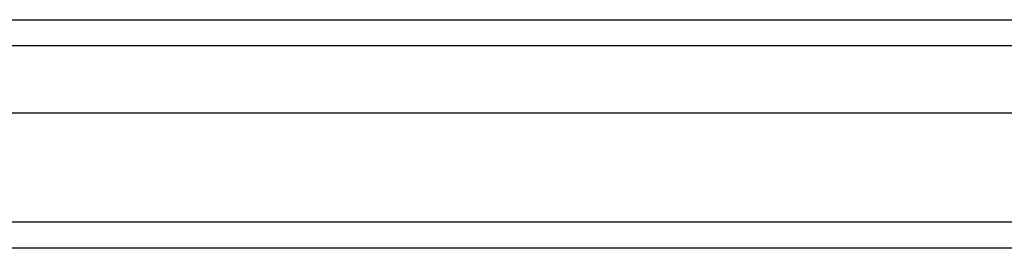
# Model space of a CAD drawing. Header units: inches. Extents: x 23 to 609, y 66 to 286.
# Tile 6 of 178: x 230.744 to 234.473, y 155.319 to 156.185. Entities that reach past the tile are written whole.
import ezdxf

# ---------------------------------------------------------------- set-up
doc = ezdxf.new("R2010")
doc.units = ezdxf.units.IN
doc.header["$MEASUREMENT"] = 0
doc.layers.add('Visible Edges(ANSI)', color=7, linetype='Continuous', lineweight=25)
doc.layers.add('Visible Tangent Edges(ANSI)', color=7, linetype='Continuous', lineweight=25)

msp = doc.modelspace()

# ---------------------------------------------------------------- linework, layer by layer
at = {"layer": 'Visible Edges(ANSI)'}
for p, q in [((208.9574, 156.1852), (267.1631, 156.1852)), ((267.3516, 155.8309), (208.7689, 155.8309)), ((267.9612, 155.3191), (208.9264, 155.3191))]:
    msp.add_line(p, q, dxfattribs=at)
at = {"layer": 'Visible Tangent Edges(ANSI)'}
for p, q in [((267.2931, 156.0862), (208.8274, 156.0862)), ((267.9612, 155.4181), (208.1592, 155.4181))]:
    msp.add_line(p, q, dxfattribs=at)

doc.saveas('drawing.dxf')
